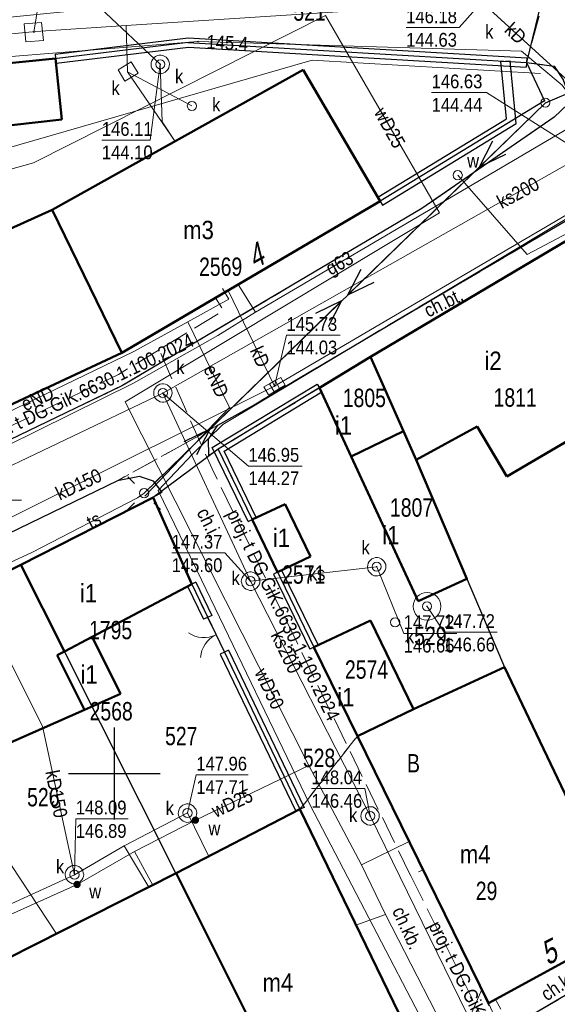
# Model space of a CAD drawing. Header units: metres. Extents: x 5552311 to 5555313, y 5709371 to 5712599.
# Tile 21 of 71: x 5554445 to 5554474, y 5710587 to 5710641. Entities that reach past the tile are written whole.
import ezdxf
from ezdxf.enums import TextEntityAlignment as Align

# ---------------------------------------------------------------- set-up
doc = ezdxf.new("R2010")
doc.units = ezdxf.units.M
doc.header["$MEASUREMENT"] = 0
for name, pattern in [('1.0_0.5', [1.5, 1, -0.5]), ('1.5_0.5', [2, 1.5, -0.5]), ('otob_500', [0]), ('suep_nn_500', [0])]:
    doc.linetypes.add(name, pattern=pattern)
doc.layers.get('0').update_dxf_attribs({"color": 2, "linetype": 'CONTINUOUS', "lineweight": 5})
for name, color, linetype in [('203-punkt graniczny', 7, 'CONTINUOUS'), ('210-oznaczenie konturu użytku gruntowego', 60, 'CONTINUOUS'), ('211-numer działki ewidencyjnej', 7, 'CONTINUOUS'), ('218-kontur użytku gruntowego', 60, 'CONTINUOUS'), ('219-działka ewidencyjna', 7, 'CONTINUOUS'), ('238-Punkt adresowy budynku', 7, 'CONTINUOUS'), ('312-budynek ewidencyjny', 7, 'CONTINUOUS'), ('312-oznaczenie budynku ewidencyjnego', 7, 'CONTINUOUS'), ('312-oznaczenie budynku ewidencyjnego-Atr117', 7, 'CONTINUOUS'), ('brama', 7, 'CONTINUOUS'), ('chodnik', 7, 'CONTINUOUS'), ('chodnik-Atr17', 7, 'CONTINUOUS'), ('jezdnia', 7, 'CONTINUOUS'), ('kratka ściekowa', 7, 'CONTINUOUS'), ('krawężnik', 7, 'CONTINUOUS'), ('latarnia', 7, 'CONTINUOUS'), ('przewód elektroenergetyczny niskiego napięcia', 7, 'CONTINUOUS'), ('przewód elektroenergetyczny podziemny', 7, 'CONTINUOUS'), ('przewód elektroenergetyczny podziemny-Atr1', 7, 'CONTINUOUS'), ('przewód gazowy', 7, 'CONTINUOUS'), ('przewód gazowy-Atr1', 7, 'CONTINUOUS'), ('przewód kanalizacyjny', 7, 'CONTINUOUS'), ('przewód kanalizacyjny-Atr1', 7, 'CONTINUOUS'), ('przewód telekomunikacyjny podziemny', 7, 'CONTINUOUS'), ('przewód telekomunikacyjny podziemny - ob. projektowany', 7, 'CONTINUOUS'), ('przewód telekomunikacyjny podziemny - ob. projektowany-Atr1', 7, 'CONTINUOUS'), ('przewód telekomunikacyjny podziemny-Atr1', 7, 'CONTINUOUS'), ('przewód wodociągowy', 7, 'CONTINUOUS'), ('przewód wodociągowy-Atr1', 7, 'CONTINUOUS'), ('rzedna', 7, 'CONTINUOUS'), ('rzedna-Atr2', 7, 'CONTINUOUS'), ('rzedna-Atr3', 7, 'CONTINUOUS'), ('studnia kanalizacyjna', 7, 'CONTINUOUS'), ('studnia zwykła', 7, 'CONTINUOUS'), ('słup przewodów napowietrznych', 7, 'CONTINUOUS'), ('Wstawianie ramki sekcyjnej z opisem', 7, 'CONTINUOUS'), ('właz do komory lub kanału', 7, 'CONTINUOUS'), ('właz do komory lub kanału - okrągły', 7, 'CONTINUOUS'), ('właz do komory lub kanału - okrągły-Atr17', 7, 'CONTINUOUS'), ('właz do komory lub kanału-Atr17', 7, 'CONTINUOUS'), ('zasuwa lub zawór', 7, 'CONTINUOUS'), ('zasuwa lub zawór-Atr17', 7, 'CONTINUOUS'), ('ściana oporowa (linia)', 7, 'CONTINUOUS')]:
    doc.layers.add(name, color=color, linetype=linetype)
doc.styles.get("Standard").update_dxf_attribs({"font": 'Working1250', "width": 0.75})
doc.linetypes.add('otdn_500', pattern='A,5,0,[21,ksztalty.shx,S=0.5,R=0,X=0,Y=0]', length=5)

# ---------------------------------------------------------------- blocks, each defined once
blk = doc.blocks.new('203')
at = {"linetype": 'Continuous', "lineweight": 0}
h = blk.add_hatch(color=94, dxfattribs=at)
edge = h.paths.add_edge_path()
edge.add_arc((0, 0), 0.045, 0, 360)
blk = doc.blocks.new('US22')
at = {"color": 0, "linetype": 'Continuous', "lineweight": 13}
blk.add_circle((0, 0), 0.25, dxfattribs=at)
blk = doc.blocks.new('US15')
at = {"color": 0, "linetype": 'Continuous', "lineweight": 13}
blk.add_circle((0, 0), 0.25, dxfattribs=at)
blk = doc.blocks.new('SUEP1')
at = {"color": 0, "linetype": 'Continuous'}
for p, q in [((0, 0), (5, 0)), ((5, 0), (3.5, 0.5)), ((5, 0), (3.5, -0.5)), ((5, 0), (15, 0)), ((15, 0), (13.5, 0.5)), ((15, 0), (13.5, -0.5))]:
    blk.add_line(p, q, dxfattribs=at)
blk = doc.blocks.new('PW01')
at = {"linetype": 'Continuous', "lineweight": 13}
h = blk.add_hatch(color=0, dxfattribs=at)
edge = h.paths.add_edge_path()
edge.add_arc((0, 0), 0.045, 0, 360)
blk = doc.blocks.new('OK02')
at = {"color": 0, "linetype": 'Continuous', "lineweight": 0}
for centre, start, end in [((-1.5, 0), 0, 60), ((1.5, 0), 120, 180)]:
    blk.add_arc(centre, 1.5, start, end, dxfattribs=at)
blk = doc.blocks.new('US13')
at = {"color": 0, "linetype": 'Continuous', "lineweight": 13}
for radius in [0.75, 0.25]:
    blk.add_circle((0, 0), radius, dxfattribs=at)
blk = doc.blocks.new('US05')
at = {"color": 0, "linetype": 'Continuous', "lineweight": 13}
for p, q in [((-0.525, -0.25), (-0.525, 0.25)), ((-0.525, 0.25), (-0.175, 0.25)), ((-0.175, -0.25), (-0.175, 0.25)), ((-0.175, 0.25), (0.175, 0.25)), ((0.175, -0.25), (0.175, 0.25)), ((0.175, 0.25), (0.525, 0.25)), ((0.525, -0.25), (0.525, 0.25)), ((-0.525, -0.25), (-0.175, -0.25)), ((-0.175, -0.25), (0.175, -0.25)), ((0.175, -0.25), (0.525, -0.25))]:
    blk.add_line(p, q, dxfattribs=at)
blk = doc.blocks.new('US25')
at = {"linetype": 'Continuous', "lineweight": 0}
h = blk.add_hatch(color=0, dxfattribs=at)
edge = h.paths.add_edge_path()
edge.add_arc((0, 0), 0.2, 0, 360)
blk = doc.blocks.new('SM01')
at = {"color": 0, "linetype": 'Continuous', "lineweight": 13}
for p, q in [((-0.53, 0.531), (-0.883, 0.884)), ((0.531, 0.531), (0.884, 0.884)), ((-0.53, -0.53), (-0.883, -0.883)), ((0.531, -0.53), (0.884, -0.883))]:
    blk.add_line(p, q, dxfattribs=at)
blk.add_circle((0, 0), 0.25, dxfattribs=at)
blk = doc.blocks.new('RAMKA500K')
at = {"color": 0}
for p, q in [((50, 97.5), (50, 102.5)), ((47.5, 100), (52.5, 100))]:
    blk.add_line(p, q, dxfattribs=at)

msp = doc.modelspace()

# ---------------------------------------------------------------- linework, layer by layer
at = {"layer": '218-kontur użytku gruntowego', "linetype": 'Continuous', "lineweight": 9, "flags": 128}
for points in [[(5554454.02, 5710639.79), (5554446.74, 5710638.9)], [(5554446.74, 5710638.9), (5554454.02, 5710639.79)], [(5554472.43, 5710638.71), (5554454.02, 5710639.79)], [(5554454.02, 5710639.79), (5554472.43, 5710638.71)], [(5554446.74, 5710638.9), (5554436.36, 5710637.88)], [(5554436.36, 5710637.88), (5554446.74, 5710638.9)], [(5554473.42, 5710636.62), (5554472.43, 5710638.71)], [(5554472.43, 5710638.71), (5554473.42, 5710636.62)], [(5554464.47, 5710631.16), (5554473.42, 5710636.62)], [(5554473.42, 5710636.62), (5554464.47, 5710631.16)], [(5554450.41, 5710622.9), (5554464.47, 5710631.16)], [(5554464.47, 5710631.16), (5554450.41, 5710622.9)], [(5554476.1, 5710629.88), (5554463.94, 5710622.68)], [(5554463.94, 5710622.68), (5554476.1, 5710629.88)], [(5554431.61, 5710614.12), (5554450.41, 5710622.9)], [(5554450.41, 5710622.9), (5554431.61, 5710614.12)], [(5554463.94, 5710622.68), (5554455.65, 5710617.65)], [(5554455.65, 5710617.65), (5554463.94, 5710622.68)], [(5554466.42, 5710617.08), (5554463.94, 5710622.68)], [(5554463.94, 5710622.68), (5554466.42, 5710617.08)], [(5554455.65, 5710617.65), (5554460.86, 5710606.87)], [(5554460.86, 5710606.87), (5554455.65, 5710617.65)], [(5554471.23, 5710605.79), (5554466.42, 5710617.08)], [(5554466.42, 5710617.08), (5554471.23, 5710605.79)], [(5554452.11, 5710615.02), (5554444.91, 5710611.36)], [(5554444.91, 5710611.36), (5554452.11, 5710615.02)], [(5554454.21, 5710610.31), (5554452.11, 5710615.02)], [(5554452.11, 5710615.02), (5554454.21, 5710610.31)], [(5554444.91, 5710611.36), (5554438.07, 5710607.99)], [(5554438.07, 5710607.99), (5554444.91, 5710611.36)], [(5554460.1, 5710598.05), (5554454.21, 5710610.31)], [(5554454.21, 5710610.31), (5554460.1, 5710598.05)], [(5554460.86, 5710606.87), (5554470.36, 5710587.49)], [(5554470.36, 5710587.49), (5554460.86, 5710606.87)], [(5554477.98, 5710591.66), (5554471.23, 5710605.79)], [(5554471.23, 5710605.79), (5554477.98, 5710591.66)], [(5554466.39, 5710585.08), (5554460.1, 5710598.05)], [(5554460.1, 5710598.05), (5554466.39, 5710585.08)], [(5554470.36, 5710587.49), (5554477.98, 5710591.66)], [(5554477.98, 5710591.66), (5554470.36, 5710587.49)]]:
    msp.add_lwpolyline(points, dxfattribs=at)
at = {"layer": '219-działka ewidencyjna', "color": 94, "linetype": 'Continuous', "lineweight": 30, "flags": 128}
for points in [[(5554473.4, 5710642.68), (5554472.43, 5710638.71)], [(5554454.02, 5710639.79), (5554446.74, 5710638.9)], [(5554454.02, 5710639.79), (5554472.43, 5710638.71)], [(5554446.74, 5710638.9), (5554436.36, 5710637.88)], [(5554472.43, 5710638.71), (5554473.42, 5710636.62)], [(5554473.42, 5710636.62), (5554464.47, 5710631.16)], [(5554464.47, 5710631.16), (5554450.41, 5710622.9)], [(5554476.1, 5710629.88), (5554463.94, 5710622.68)], [(5554450.41, 5710622.9), (5554431.61, 5710614.12)], [(5554463.94, 5710622.68), (5554455.65, 5710617.65)], [(5554463.94, 5710622.68), (5554466.42, 5710617.08)], [(5554455.65, 5710617.65), (5554452.11, 5710615.02)], [(5554455.65, 5710617.65), (5554460.86, 5710606.87)], [(5554466.42, 5710617.08), (5554471.23, 5710605.79)], [(5554452.11, 5710615.02), (5554444.91, 5710611.36)], [(5554452.11, 5710615.02), (5554454.21, 5710610.31)], [(5554444.91, 5710611.36), (5554438.07, 5710607.99)], [(5554444.91, 5710611.36), (5554460.03, 5710581.25)], [(5554454.21, 5710610.31), (5554460.1, 5710598.05)], [(5554460.86, 5710606.87), (5554470.36, 5710587.49)], [(5554471.23, 5710605.79), (5554477.98, 5710591.66)], [(5554460.1, 5710598.05), (5554466.39, 5710585.08)], [(5554477.98, 5710591.66), (5554470.36, 5710587.49)], [(5554470.36, 5710587.49), (5554470.37, 5710587.38)]]:
    msp.add_lwpolyline(points, dxfattribs=at)
at = {"layer": '312-budynek ewidencyjny', "color": 8, "linetype": 'Continuous', "lineweight": 50, "flags": 128}
for points in [[(5554436.36, 5710637.88), (5554446.8, 5710638.92)], [(5554446.8, 5710638.92), (5554447.14, 5710635.6)], [(5554446.62, 5710630.68), (5554460.28, 5710638.31)], [(5554460.28, 5710638.31), (5554464.47, 5710631.16)], [(5554447.14, 5710635.6), (5554436.65, 5710634.43)], [(5554464.47, 5710631.16), (5554450.41, 5710622.9)], [(5554427.79, 5710622.17), (5554446.62, 5710630.68)], [(5554446.62, 5710630.68), (5554450.41, 5710622.9)], [(5554450.41, 5710622.9), (5554446.62, 5710630.68)], [(5554463.94, 5710622.68), (5554476.1, 5710629.88)], [(5554450.41, 5710622.9), (5554431.61, 5710614.12)], [(5554461.16, 5710620.99), (5554463.94, 5710622.68)], [(5554463.94, 5710622.68), (5554465.74, 5710618.63)], [(5554465.74, 5710618.63), (5554463.94, 5710622.68)], [(5554462.88, 5710617.26), (5554461.16, 5710620.99)], [(5554465.74, 5710618.63), (5554462.88, 5710617.26)], [(5554462.88, 5710617.26), (5554465.74, 5710618.63)], [(5554465.74, 5710618.63), (5554466.42, 5710617.08)], [(5554466.42, 5710617.08), (5554465.74, 5710618.63)], [(5554469.74, 5710618.89), (5554466.42, 5710617.08)], [(5554471.37, 5710616.17), (5554469.74, 5710618.89)], [(5554475.67, 5710618.69), (5554471.37, 5710616.17)], [(5554466.53, 5710609.39), (5554462.88, 5710617.26)], [(5554466.42, 5710617.08), (5554469.18, 5710610.59)], [(5554444.91, 5710611.36), (5554452.11, 5710615.02)], [(5554452.11, 5710615.02), (5554454.21, 5710610.31)], [(5554457.5, 5710613.82), (5554459.29, 5710614.67)], [(5554459.29, 5710614.67), (5554460.67, 5710611.82)], [(5554458.88, 5710610.96), (5554457.5, 5710613.82)], [(5554460.67, 5710611.82), (5554458.88, 5710610.96)], [(5554438.07, 5710607.99), (5554444.91, 5710611.36)], [(5554444.91, 5710611.36), (5554447.28, 5710606.65)], [(5554447.28, 5710606.65), (5554444.91, 5710611.36)], [(5554469.18, 5710610.59), (5554466.53, 5710609.39)], [(5554454.21, 5710610.31), (5554448.79, 5710607.44)], [(5554460.86, 5710606.87), (5554463.94, 5710608.33)], [(5554463.94, 5710608.33), (5554466.29, 5710603.51)], [(5554448.79, 5710607.44), (5554447.28, 5710606.65)], [(5554447.28, 5710606.65), (5554448.79, 5710607.44)], [(5554448.79, 5710607.44), (5554450.34, 5710604.34)], [(5554447.28, 5710606.65), (5554446.89, 5710606.44)], [(5554446.89, 5710606.44), (5554447.28, 5710606.65)], [(5554463.23, 5710602.03), (5554460.86, 5710606.87)], [(5554446.89, 5710606.44), (5554448.37, 5710603.47)], [(5554448.37, 5710603.47), (5554446.89, 5710606.44)], [(5554466.29, 5710603.51), (5554471.23, 5710605.79)], [(5554471.23, 5710605.79), (5554477.98, 5710591.66)], [(5554450.34, 5710604.34), (5554448.37, 5710603.47)], [(5554448.37, 5710603.47), (5554434.81, 5710597.48)], [(5554463.23, 5710602.03), (5554466.29, 5710603.51)], [(5554466.29, 5710603.51), (5554463.23, 5710602.03)], [(5554470.36, 5710587.49), (5554463.23, 5710602.03)], [(5554453.37, 5710594.57), (5554460.1, 5710598.05)], [(5554460.1, 5710598.05), (5554466.39, 5710585.08)], [(5554439.54, 5710587.58), (5554453.37, 5710594.57)], [(5554453.37, 5710594.57), (5554460.03, 5710581.25)], [(5554460.03, 5710581.25), (5554453.37, 5710594.57)], [(5554477.98, 5710591.66), (5554470.36, 5710587.49)]]:
    msp.add_lwpolyline(points, dxfattribs=at)
at = {"layer": 'brama', "color": 8, "linetype": 'otob_500', "lineweight": 18, "flags": 128}
msp.add_lwpolyline([(5554455.99, 5710606.6), (5554455.07, 5710608.5)], dxfattribs=at)
at = {"layer": 'chodnik', "color": 8, "linetype": '1.0_0.5', "lineweight": 18, "flags": 128}
for points in [[(5554455.14, 5710617.32), (5554455.65, 5710617.65), (5554463.94, 5710622.68), (5554476.1, 5710629.88), (5554489.68, 5710635.99), (5554495.2, 5710638.19), (5554496.02, 5710638.61), (5554509.49, 5710630.16), (5554513.5, 5710626.07), (5554526.47, 5710613.03), (5554527.96, 5710614.63), (5554515.02, 5710627.26), (5554510.13, 5710631.35), (5554499.52, 5710638.82), (5554497.4, 5710639.85), (5554495.36, 5710640.22), (5554493.53, 5710640.11), (5554490.93, 5710638.9), (5554480.55, 5710633.59), (5554457.51, 5710620.02), (5554455.64, 5710618.96), (5554455.12, 5710618.2)], [(5554450.17, 5710615.94), (5554451.37, 5710616.17), (5554452.13, 5710615.92), (5554452.61, 5710615.32), (5554452.11, 5710615.02), (5554454.21, 5710610.31), (5554455.07, 5710608.5), (5554455.99, 5710606.6), (5554460.1, 5710598.05), (5554463.23, 5710602.03), (5554460.86, 5710606.87), (5554458.88, 5710610.96), (5554457.5, 5710613.82), (5554455.65, 5710617.65), (5554455.14, 5710617.32), (5554455.12, 5710618.2), (5554455.64, 5710618.96)], [(5554429.47, 5710584.39), (5554430.99, 5710584.95), (5554421.86, 5710597.62), (5554422.73, 5710598.15), (5554425.63, 5710598.52), (5554423.44, 5710601.49), (5554425.26, 5710602.5), (5554431.17, 5710605.11), (5554438.07, 5710607.99), (5554444.91, 5710611.36), (5554452.11, 5710615.02), (5554452.61, 5710615.32), (5554452.13, 5710615.92), (5554451.37, 5710616.17), (5554450.17, 5710615.94), (5554426.32, 5710604.38), (5554420.54, 5710601.39), (5554419.68, 5710600.26), (5554419.6, 5710598.38), (5554420.55, 5710596.74)], [(5554467.38, 5710583.62), (5554471.1, 5710585.89), (5554470.37, 5710587.38), (5554463.23, 5710602.03), (5554460.1, 5710598.05), (5554466.39, 5710585.08)], [(5554470.36, 5710587.49), (5554471.1, 5710585.89), (5554478.81, 5710590.41), (5554477.98, 5710591.66)]]:
    msp.add_lwpolyline(points, close=True, dxfattribs=at)
at = {"layer": 'jezdnia', "color": 8, "linetype": '1.5_0.5', "lineweight": 18, "flags": 128}
for points in [[(5554552.05, 5710711.22), (5554552.63, 5710709.3), (5554552.53, 5710707.06), (5554552.16, 5710705.41), (5554551.51, 5710704.05), (5554550.31, 5710702.54), (5554547.38, 5710699.78), (5554530.25, 5710683.47), (5554518.24, 5710671.52), (5554515.19, 5710668.72), (5554512.43, 5710666.27), (5554509.44, 5710663.6), (5554503.12, 5710658.09), (5554494.7, 5710651.01), (5554489.25, 5710646.55), (5554488.04, 5710645.72), (5554487.11, 5710645.3), (5554485.69, 5710644.79), (5554478.94, 5710642.57), (5554477.43, 5710642.29), (5554475.08, 5710642.25), (5554473.42, 5710642.28), (5554472.43, 5710638.71), (5554473.93, 5710638.51), (5554474.43, 5710637.77), (5554474.72, 5710636.97), (5554474.66, 5710636.42), (5554473.93, 5710635.73), (5554466.73, 5710630.76), (5554450.45, 5710621.12), (5554425.4, 5710609.05), (5554418.6, 5710605.89), (5554417.15, 5710605.26), (5554415.76, 5710605.21), (5554414.27, 5710606.27), (5554419.6, 5710598.38), (5554419.68, 5710600.26), (5554420.54, 5710601.39), (5554426.32, 5710604.38), (5554450.17, 5710615.94), (5554455.64, 5710618.96), (5554457.51, 5710620.02), (5554470.33, 5710627.61), (5554480.55, 5710633.59), (5554490.93, 5710638.9), (5554493.53, 5710640.11), (5554500.28, 5710648.12), (5554500.93, 5710648.88), (5554511.72, 5710657.89), (5554514.76, 5710660.52), (5554517.05, 5710662.45), (5554519.99, 5710665.18), (5554525.09, 5710670.03), (5554526.61, 5710671.37), (5554527.35, 5710672.08), (5554528.16, 5710672.64), (5554535.47, 5710679.96), (5554536.25, 5710680.82), (5554537.58, 5710682.07), (5554542.1, 5710686.33), (5554551.5, 5710695.18), (5554553.01, 5710696.3), (5554554.52, 5710697.03), (5554556.44, 5710697.5), (5554558.78, 5710696.84), (5554560.73, 5710695.29)], [(5554445.95, 5710561.98), (5554446.22, 5710562.71), (5554447.06, 5710563.53), (5554467.03, 5710576.39), (5554469.49, 5710578.02), (5554478.11, 5710583.72), (5554479.02, 5710584.18), (5554480, 5710584.44), (5554481, 5710584.5), (5554482.06, 5710584.33), (5554483.01, 5710583.96), (5554483.8, 5710583.33), (5554484.3, 5710582.62), (5554486.11, 5710578.27), (5554490.54, 5710580.29), (5554488.04, 5710585.42), (5554487.17, 5710586.64), (5554486.27, 5710587.79), (5554485.11, 5710588.86), (5554483.76, 5710589.83), (5554482.84, 5710590.24), (5554481.87, 5710590.54), (5554480.88, 5710590.71), (5554479.86, 5710590.64), (5554478.8, 5710590.41), (5554471.11, 5710585.9), (5554442.5, 5710568.43), (5554441.78, 5710568.52), (5554441.22, 5710568.77)]]:
    msp.add_lwpolyline(points, close=True, dxfattribs=at)
at = {"layer": 'krawężnik', "color": 8, "linetype": 'Continuous', "lineweight": 25, "flags": 128}
for points in [[(5554455.14, 5710617.32), (5554455.12, 5710618.2), (5554455.64, 5710618.96), (5554457.51, 5710620.02), (5554470.33, 5710627.61), (5554480.55, 5710633.59), (5554490.93, 5710638.9), (5554493.53, 5710640.11), (5554495.36, 5710640.22), (5554497.4, 5710639.85), (5554499.52, 5710638.82), (5554503.8, 5710635.81), (5554510.13, 5710631.35), (5554515.02, 5710627.26), (5554527.96, 5710614.63)], [(5554472.43, 5710638.71), (5554473.93, 5710638.51), (5554474.43, 5710637.77), (5554474.72, 5710636.97), (5554474.66, 5710636.42), (5554473.93, 5710635.73), (5554466.73, 5710630.76), (5554450.45, 5710621.12), (5554425.4, 5710609.05), (5554418.6, 5710605.89), (5554417.15, 5710605.26), (5554415.76, 5710605.21), (5554414.27, 5710606.27), (5554412.85, 5710607.28), (5554397.95, 5710627.83), (5554396.98, 5710629.38), (5554396.78, 5710630.42), (5554397.44, 5710631.31), (5554400.44, 5710632.27)], [(5554452.61, 5710615.32), (5554452.13, 5710615.92), (5554451.37, 5710616.17), (5554450.17, 5710615.94), (5554426.32, 5710604.38), (5554420.54, 5710601.39), (5554419.68, 5710600.26), (5554419.6, 5710598.38), (5554420.55, 5710596.74), (5554429.47, 5710584.39)], [(5554485.11, 5710588.86), (5554483.76, 5710589.83), (5554482.84, 5710590.24), (5554481.87, 5710590.54), (5554480.88, 5710590.71), (5554479.86, 5710590.64), (5554478.8, 5710590.41), (5554471.11, 5710585.9), (5554442.5, 5710568.43), (5554441.78, 5710568.52), (5554441.22, 5710568.77), (5554439.96, 5710569.88)]]:
    msp.add_lwpolyline(points, dxfattribs=at)
at = {"layer": 'przewód elektroenergetyczny niskiego napięcia', "color": 1, "linetype": 'suep_nn_500', "lineweight": 18, "flags": 128}
for points in [[(5554473.46, 5710636.52), (5554502.59, 5710648.91)], [(5554451.62, 5710615.26), (5554473.46, 5710636.52)]]:
    msp.add_lwpolyline(points, dxfattribs=at)
at = {"layer": 'przewód elektroenergetyczny podziemny', "color": 1, "linetype": 'Continuous', "lineweight": 18, "flags": 128}
for points in [[(5554530.65, 5710671.55), (5554500.98, 5710648.51), (5554494.46, 5710639.26), (5554478.56, 5710631.87), (5554474.37, 5710637.47), (5554472.16, 5710639.32), (5554454.55, 5710639.85), (5554436.48, 5710638.4), (5554421.46, 5710637.45), (5554399.02, 5710633.03), (5554394.66, 5710637.51), (5554388.71, 5710642.51), (5554381.93, 5710636.93), (5554358.42, 5710667.49), (5554395.08, 5710691.67), (5554394, 5710693.59), (5554393.59, 5710693.48)], [(5554473.2, 5710638.11), (5554460.77, 5710638.83), (5554443.86, 5710633.95), (5554429.96, 5710629.28)], [(5554396.74, 5710637.56), (5554398.91, 5710631.7), (5554413.79, 5710611.76), (5554417.91, 5710606.97), (5554420.9, 5710601.33), (5554425.41, 5710594.62), (5554440.73, 5710570.16), (5554441.76, 5710569.31), (5554444.92, 5710571.7), (5554445.59, 5710571.37), (5554447.05, 5710571.93), (5554466.29, 5710583.95), (5554467.82, 5710585.54), (5554469.46, 5710586.99), (5554470, 5710588.24)], [(5554454, 5710624.58), (5554456.23, 5710625.82), (5554455.89, 5710626.41)], [(5554417.91, 5710606.97), (5554451.06, 5710622.98), (5554454, 5710624.58)], [(5554454, 5710624.58), (5554456.27, 5710619.93), (5554451.65, 5710615.1)], [(5554440.96, 5710600.2), (5554446.85, 5710591.28)]]:
    msp.add_lwpolyline(points, dxfattribs=at)
at = {"layer": 'przewód gazowy', "color": 40, "linetype": 'Continuous', "lineweight": 18, "flags": 128}
for points in [[(5554486.45, 5710644.06), (5554480.09, 5710640.63), (5554479.35, 5710637.86), (5554467.72, 5710631.02), (5554457.69, 5710625.12), (5554455.64, 5710623.84), (5554451.05, 5710621.25), (5554437.2, 5710614.4), (5554422.27, 5710607.31), (5554419.93, 5710606.21), (5554416.65, 5710602.98)], [(5554456.74, 5710626.62), (5554457.69, 5710625.12)]]:
    msp.add_lwpolyline(points, dxfattribs=at)
at = {"layer": 'przewód kanalizacyjny', "color": 34, "linetype": 'Continuous', "lineweight": 18, "flags": 128}
for points in [[(5554403.43, 5710635.81), (5554421.1, 5710605.89), (5554436.67, 5710613.08), (5554452.64, 5710620.71), (5554475.58, 5710633.69), (5554493.24, 5710644.62), (5554505.33, 5710636.12), (5554511.32, 5710631.05), (5554532.54, 5710615.46), (5554538.01, 5710606.53), (5554542.3, 5710598.85), (5554545.18, 5710592.28), (5554547.72, 5710585.05), (5554551.08, 5710576.4), (5554560.88, 5710550.1), (5554563.42, 5710544.78), (5554570, 5710519.72), (5554571.02, 5710502.86)], [(5554515.93, 5710629.05), (5554498.05, 5710642.9), (5554494.02, 5710642.62), (5554493.13, 5710642.63), (5554470.02, 5710641.98), (5554450.65, 5710640.72), (5554445.72, 5710640.39), (5554434.44, 5710639.3), (5554418.83, 5710637.96), (5554391.77, 5710636.28), (5554394.11, 5710633.44), (5554408.36, 5710616.21), (5554419.48, 5710601.47)], [(5554479.52, 5710633.3), (5554470.02, 5710641.98)], [(5554370.58, 5710619.9), (5554382.57, 5710631.07), (5554403.43, 5710635.81), (5554416, 5710639.07), (5554432.9, 5710640.5), (5554438.66, 5710640.62), (5554449.24, 5710641.66), (5554452.5, 5710638.61)], [(5554450.72, 5710638.2), (5554450.65, 5710640.72)], [(5554452.5, 5710638.61), (5554452.61, 5710635.48), (5554453.31, 5710634.41)], [(5554450.72, 5710638.2), (5554453.31, 5710634.41)], [(5554454.22, 5710636.34), (5554450.72, 5710638.2)], [(5554479.52, 5710633.3), (5554458.72, 5710621.09), (5554441.18, 5710612.36), (5554419.48, 5710601.47)], [(5554458.72, 5710621.09), (5554456.19, 5710626.3)], [(5554473.24, 5710578.62), (5554463.92, 5710597.69), (5554457.41, 5710610.47), (5554452.64, 5710620.71)], [(5554447.83, 5710594.49), (5554446.09, 5710602.57), (5554441.18, 5710612.36)], [(5554457.41, 5710610.47), (5554464.28, 5710611.26)], [(5554455.15, 5710595.49), (5554453.98, 5710597.85), (5554450.53, 5710596.07)], [(5554450.53, 5710596.07), (5554447.83, 5710594.49)], [(5554450.53, 5710596.07), (5554451.87, 5710593.82)], [(5554447.83, 5710594.49), (5554438.62, 5710590.28), (5554440.27, 5710587.95)]]:
    msp.add_lwpolyline(points, dxfattribs=at)
at = {"layer": 'przewód telekomunikacyjny podziemny', "color": 30, "linetype": 'Continuous', "lineweight": 18, "flags": 128}
for points in [[(5554466.17, 5710585.54), (5554467.07, 5710585.97), (5554460.64, 5710598.31), (5554454.75, 5710610.55), (5554452.39, 5710615.41), (5554454.27, 5710617.4), (5554455.91, 5710619), (5554470.13, 5710627.51), (5554474.81, 5710630.32), (5554484.43, 5710634.75), (5554493.54, 5710639.43), (5554497.33, 5710639.53), (5554497.2, 5710639.43), (5554501.93, 5710645.53), (5554500.79, 5710646.79), (5554500.97, 5710648.37), (5554501.94, 5710648.88), (5554519.53, 5710663.4)], [(5554451.62, 5710615.26), (5554451.25, 5710615.01), (5554445.5, 5710612.03), (5554439.88, 5710609.43), (5554431.8, 5710606.18), (5554420.5, 5710599.89), (5554413.04, 5710595.05), (5554418.43, 5710587.27), (5554421.85, 5710580.69), (5554423.62, 5710578.89), (5554425.07, 5710576.9), (5554428.95, 5710571.78), (5554432.09, 5710567.46), (5554439.67, 5710557.33), (5554446.17, 5710546.45), (5554449.55, 5710541.81), (5554450.74, 5710539.67), (5554440.28, 5710534.28), (5554434.87, 5710531.22), (5554426.77, 5710526.7), (5554421.99, 5710524.3), (5554412.76, 5710518.69), (5554409.67, 5710523.11), (5554408.89, 5710523.91)]]:
    msp.add_lwpolyline(points, dxfattribs=at)
at = {"layer": 'przewód telekomunikacyjny podziemny - ob. projektowany', "color": 30, "linetype": '1.5_0.5', "lineweight": 18, "flags": 128}
for points in [[(5554466.12, 5710594.45), (5554455.32, 5710616.59), (5554452.43, 5710623.07), (5554455.93, 5710625.2), (5554455.51, 5710625.9)], [(5554452.43, 5710623.07), (5554450.23, 5710621.73), (5554441.47, 5710617.54), (5554441.01, 5710618.51)], [(5554445.92, 5710572.14), (5554446.9, 5710572.45), (5554459.23, 5710580.02), (5554460.97, 5710580), (5554466.91, 5710583.78), (5554470.2, 5710586.32), (5554466.12, 5710594.45), (5554466.8, 5710594.76)], [(5554433.92, 5710564.52), (5554442.34, 5710569.24), (5554445.79, 5710570.61), (5554446.81, 5710571.3), (5554448.6, 5710572.49), (5554454.86, 5710576.18), (5554456.75, 5710577.29), (5554461.6, 5710580.24), (5554461.94, 5710580.44), (5554466.03, 5710583.31), (5554471.26, 5710586.77), (5554470.75, 5710587.7)]]:
    msp.add_lwpolyline(points, dxfattribs=at)
at = {"layer": 'przewód wodociągowy', "color": 5, "linetype": 'Continuous', "lineweight": 18, "flags": 128}
for points in [[(5554440.01, 5710631.68), (5554445.59, 5710633.25), (5554461.49, 5710641.27)], [(5554461.49, 5710641.27), (5554467.7, 5710630.53)], [(5554468.69, 5710632.57), (5554472.46, 5710628.26), (5554492.19, 5710638.67), (5554495.71, 5710639.34), (5554499.63, 5710637.83), (5554515.94, 5710625.59), (5554524.67, 5710616.86), (5554538.15, 5710629.14)], [(5554467.7, 5710630.53), (5554450.58, 5710620.23), (5554460.59, 5710600.44), (5554463.45, 5710595.03), (5554464.76, 5710592.33), (5554468.87, 5710584.3), (5554469.19, 5710570.16), (5554473.83, 5710557.02), (5554476.21, 5710558)], [(5554437.87, 5710585.76), (5554437.92, 5710589.44), (5554439.42, 5710590.11), (5554447.97, 5710593.96), (5554451.1, 5710595.75), (5554454.41, 5710597.46), (5554460.59, 5710600.44)], [(5554463.45, 5710595.03), (5554466.04, 5710596.3)], [(5554451.1, 5710595.75), (5554452.09, 5710593.92)], [(5554464.76, 5710592.33), (5554463.15, 5710591.74)]]:
    msp.add_lwpolyline(points, dxfattribs=at)
at = {"layer": 'rzedna-Atr2', "color": 8, "lineweight": 5, "flags": 128}
for points in [[(5554445.62, 5710640.36), (5554446.22, 5710644.06), (5554449.132, 5710644.06)], [(5554469.96, 5710641.96), (5554468.77, 5710640.61), (5554465.884, 5710640.61)], [(5554452.5, 5710638.61), (5554451.94, 5710634.48), (5554449.32, 5710634.48)], [(5554475.58, 5710633.69), (5554470.25, 5710637.07), (5554467.269, 5710637.07)], [(5554458.72, 5710621.09), (5554459.37, 5710623.86), (5554462.282, 5710623.86)], [(5554452.64, 5710620.71), (5554457.3, 5710616.74), (5554460.223, 5710616.74)], [(5554441.32, 5710610.73), (5554442.06, 5710614.88), (5554444.951, 5710614.88)], [(5554457.41, 5710610.47), (5554456.01, 5710612.01), (5554453.119, 5710612.01)], [(5554464.28, 5710611.26), (5554465.75, 5710607.63), (5554468.635, 5710607.63)], [(5554467.02, 5710609.1), (5554467.95, 5710607.69), (5554470.835, 5710607.69)], [(5554453.98, 5710597.85), (5554454.46, 5710599.93), (5554457.282, 5710599.93)], [(5554463.92, 5710597.69), (5554463.64, 5710599.18), (5554460.728, 5710599.18)], [(5554447.83, 5710594.49), (5554447.9, 5710597.54), (5554450.748, 5710597.54)]]:
    msp.add_lwpolyline(points, dxfattribs=at)
at = {"layer": 'studnia kanalizacyjna', "color": 34, "linetype": 'Continuous', "lineweight": 18, "flags": 128}
for points in [[(5554453, 5710638.62), (5554452.99, 5710638.52), (5554452.96, 5710638.42), (5554452.91, 5710638.33), (5554452.84, 5710638.25), (5554452.76, 5710638.18), (5554452.66, 5710638.13), (5554452.56, 5710638.11), (5554452.46, 5710638.11), (5554452.36, 5710638.12), (5554452.26, 5710638.17), (5554452.18, 5710638.23), (5554452.11, 5710638.31), (5554452.04, 5710638.4), (5554452.01, 5710638.5), (5554452, 5710638.6), (5554452.01, 5710638.7), (5554452.03, 5710638.8), (5554452.09, 5710638.89), (5554452.16, 5710638.97), (5554452.24, 5710639.03), (5554452.34, 5710639.08), (5554452.44, 5710639.11), (5554452.54, 5710639.11), (5554452.64, 5710639.09), (5554452.74, 5710639.04), (5554452.82, 5710638.99), (5554452.89, 5710638.91), (5554452.95, 5710638.82), (5554452.99, 5710638.72)], [(5554453.14, 5710620.73), (5554453.13, 5710620.63), (5554453.1, 5710620.52), (5554453.04, 5710620.43), (5554452.98, 5710620.35), (5554452.9, 5710620.29), (5554452.8, 5710620.24), (5554452.7, 5710620.22), (5554452.6, 5710620.21), (5554452.5, 5710620.23), (5554452.4, 5710620.28), (5554452.32, 5710620.34), (5554452.24, 5710620.41), (5554452.18, 5710620.5), (5554452.15, 5710620.6), (5554452.14, 5710620.7), (5554452.15, 5710620.8), (5554452.17, 5710620.9), (5554452.23, 5710620.99), (5554452.3, 5710621.08), (5554452.38, 5710621.14), (5554452.48, 5710621.19), (5554452.58, 5710621.21), (5554452.68, 5710621.22), (5554452.78, 5710621.2), (5554452.88, 5710621.15), (5554452.96, 5710621.09), (5554453.03, 5710621.01), (5554453.09, 5710620.92), (5554453.13, 5710620.83)], [(5554464.78, 5710611.27), (5554464.77, 5710611.17), (5554464.74, 5710611.07), (5554464.69, 5710610.98), (5554464.62, 5710610.89), (5554464.54, 5710610.83), (5554464.44, 5710610.78), (5554464.34, 5710610.76), (5554464.24, 5710610.76), (5554464.14, 5710610.77), (5554464.04, 5710610.82), (5554463.96, 5710610.88), (5554463.89, 5710610.96), (5554463.82, 5710611.05), (5554463.79, 5710611.15), (5554463.78, 5710611.25), (5554463.79, 5710611.35), (5554463.81, 5710611.45), (5554463.87, 5710611.54), (5554463.94, 5710611.62), (5554464.02, 5710611.68), (5554464.12, 5710611.73), (5554464.22, 5710611.76), (5554464.32, 5710611.76), (5554464.42, 5710611.74), (5554464.52, 5710611.69), (5554464.6, 5710611.63), (5554464.67, 5710611.56), (5554464.73, 5710611.47), (5554464.77, 5710611.37)], [(5554457.88, 5710610.28), (5554457.82, 5710610.19), (5554457.75, 5710610.11), (5554457.67, 5710610.04), (5554457.58, 5710609.99), (5554457.48, 5710609.97), (5554457.38, 5710609.97), (5554457.28, 5710609.99), (5554457.17, 5710610.03), (5554457.09, 5710610.09), (5554457.02, 5710610.17), (5554456.96, 5710610.26), (5554456.93, 5710610.36), (5554456.91, 5710610.46), (5554456.92, 5710610.56), (5554456.95, 5710610.66), (5554457.01, 5710610.75), (5554457.08, 5710610.83), (5554457.15, 5710610.89), (5554457.25, 5710610.95), (5554457.35, 5710610.97), (5554457.45, 5710610.97), (5554457.55, 5710610.95), (5554457.65, 5710610.9), (5554457.74, 5710610.85), (5554457.81, 5710610.77), (5554457.87, 5710610.68), (5554457.9, 5710610.58), (5554457.91, 5710610.48), (5554457.91, 5710610.38)], [(5554454.48, 5710597.86), (5554454.47, 5710597.76), (5554454.45, 5710597.66), (5554454.39, 5710597.56), (5554454.32, 5710597.48), (5554454.24, 5710597.42), (5554454.14, 5710597.37), (5554454.04, 5710597.35), (5554453.94, 5710597.34), (5554453.84, 5710597.36), (5554453.74, 5710597.41), (5554453.66, 5710597.47), (5554453.59, 5710597.55), (5554453.53, 5710597.64), (5554453.49, 5710597.73), (5554453.48, 5710597.83), (5554453.49, 5710597.93), (5554453.52, 5710598.04), (5554453.57, 5710598.13), (5554453.64, 5710598.21), (5554453.72, 5710598.27), (5554453.82, 5710598.32), (5554453.92, 5710598.34), (5554454.02, 5710598.35), (5554454.12, 5710598.33), (5554454.22, 5710598.28), (5554454.3, 5710598.22), (5554454.37, 5710598.14), (5554454.44, 5710598.06), (5554454.47, 5710597.96)], [(5554464.42, 5710597.7), (5554464.41, 5710597.6), (5554464.38, 5710597.5), (5554464.33, 5710597.41), (5554464.26, 5710597.33), (5554464.18, 5710597.27), (5554464.08, 5710597.22), (5554463.98, 5710597.19), (5554463.88, 5710597.19), (5554463.78, 5710597.21), (5554463.68, 5710597.26), (5554463.6, 5710597.32), (5554463.53, 5710597.39), (5554463.46, 5710597.48), (5554463.43, 5710597.58), (5554463.42, 5710597.68), (5554463.43, 5710597.78), (5554463.45, 5710597.88), (5554463.51, 5710597.97), (5554463.58, 5710598.06), (5554463.66, 5710598.12), (5554463.76, 5710598.17), (5554463.86, 5710598.19), (5554463.96, 5710598.19), (5554464.06, 5710598.18), (5554464.16, 5710598.13), (5554464.24, 5710598.07), (5554464.31, 5710597.99), (5554464.37, 5710597.9), (5554464.41, 5710597.8)], [(5554448.33, 5710594.51), (5554448.32, 5710594.4), (5554448.29, 5710594.3), (5554448.23, 5710594.21), (5554448.16, 5710594.13), (5554448.09, 5710594.07), (5554447.99, 5710594.02), (5554447.89, 5710593.99), (5554447.79, 5710593.99), (5554447.69, 5710594.01), (5554447.59, 5710594.06), (5554447.5, 5710594.12), (5554447.43, 5710594.19), (5554447.37, 5710594.28), (5554447.34, 5710594.38), (5554447.33, 5710594.48), (5554447.33, 5710594.58), (5554447.36, 5710594.68), (5554447.42, 5710594.77), (5554447.49, 5710594.86), (5554447.57, 5710594.92), (5554447.66, 5710594.97), (5554447.76, 5710594.99), (5554447.86, 5710594.99), (5554447.96, 5710594.98), (5554448.07, 5710594.93), (5554448.15, 5710594.87), (5554448.22, 5710594.79), (5554448.28, 5710594.7), (5554448.31, 5710594.6)]]:
    msp.add_lwpolyline(points, close=True, dxfattribs=at)
at = {"layer": 'właz do komory lub kanału', "color": 8, "linetype": 'Continuous', "lineweight": 18, "flags": 128}
for points in [[(5554445.09, 5710640.81), (5554446.04, 5710640.89), (5554446.14, 5710639.91), (5554445.18, 5710639.83)], [(5554450.2, 5710638.31), (5554450.92, 5710638.74), (5554451.29, 5710638.13), (5554450.57, 5710637.69)]]:
    msp.add_lwpolyline(points, close=True, dxfattribs=at)
at = {"layer": 'ściana oporowa (linia)', "color": 8}
for p, q in [((5554446.77, 5710639.168), (5554454.012, 5710640.041)), ((5554454.012, 5710640.041), (5554472.445, 5710638.96)), ((5554471.346, 5710635.642), (5554471.041, 5710638.756)), ((5554464.34, 5710631.374), (5554471.346, 5710635.642)), ((5554455.326, 5710617.746), (5554461.03, 5710621.204)), ((5554457.275, 5710613.711), (5554455.326, 5710617.746)), ((5554459.105, 5710611.069), (5554461.085, 5710606.979)), ((5554454.436, 5710610.417), (5554455.296, 5710608.607)), ((5554456.215, 5710606.708), (5554460.325, 5710598.158))]:
    msp.add_line(p, q, dxfattribs=at)
at = {"layer": 'ściana oporowa (linia)', "color": 8, "linetype": 'otdn_500'}
for p, q in [((5554446.83, 5710638.672), (5554454.028, 5710639.539)), ((5554454.028, 5710639.539), (5554472.415, 5710638.46)), ((5554471.874, 5710635.378), (5554471.539, 5710638.804)), ((5554464.6, 5710630.946), (5554471.874, 5710635.378)), ((5554455.974, 5710617.554), (5554461.29, 5710620.776)), ((5554457.725, 5710613.929), (5554455.974, 5710617.554)), ((5554458.655, 5710610.851), (5554460.635, 5710606.761)), ((5554453.984, 5710610.203), (5554454.844, 5710608.393)), ((5554455.765, 5710606.492), (5554459.875, 5710597.942))]:
    msp.add_line(p, q, dxfattribs=at)
at = {"layer": 'ściana oporowa (linia)', "color": 8, "linetype": 'Continuous'}
for p, q in [((5554446.77, 5710639.168), (5554446.8, 5710638.92)), ((5554446.8, 5710638.92), (5554446.83, 5710638.672)), ((5554471.041, 5710638.756), (5554471.29, 5710638.78)), ((5554471.29, 5710638.78), (5554471.539, 5710638.804)), ((5554472.445, 5710638.96), (5554472.43, 5710638.71)), ((5554472.43, 5710638.71), (5554472.415, 5710638.46)), ((5554464.34, 5710631.374), (5554464.47, 5710631.16)), ((5554464.47, 5710631.16), (5554464.6, 5710630.946)), ((5554461.03, 5710621.204), (5554461.16, 5710620.99)), ((5554461.16, 5710620.99), (5554461.29, 5710620.776)), ((5554457.275, 5710613.711), (5554457.5, 5710613.82)), ((5554457.5, 5710613.82), (5554457.725, 5710613.929)), ((5554458.88, 5710610.96), (5554458.655, 5710610.851)), ((5554459.105, 5710611.069), (5554458.88, 5710610.96)), ((5554454.436, 5710610.417), (5554454.21, 5710610.31)), ((5554454.21, 5710610.31), (5554453.984, 5710610.203)), ((5554455.07, 5710608.5), (5554454.844, 5710608.393)), ((5554455.296, 5710608.607), (5554455.07, 5710608.5)), ((5554455.99, 5710606.6), (5554455.765, 5710606.492)), ((5554456.215, 5710606.708), (5554455.99, 5710606.6)), ((5554460.86, 5710606.87), (5554460.635, 5710606.761)), ((5554461.085, 5710606.979), (5554460.86, 5710606.87)), ((5554460.1, 5710598.05), (5554459.875, 5710597.942)), ((5554460.325, 5710598.158), (5554460.1, 5710598.05))]:
    msp.add_line(p, q, dxfattribs=at)

# ---------------------------------------------------------------- block references
at = {"layer": '203-punkt graniczny', "color": 8, "linetype": 'Continuous', "lineweight": 18}
for p in [(5554454.02, 5710639.79), (5554446.74, 5710638.9), (5554472.43, 5710638.71), (5554473.42, 5710636.62), (5554464.47, 5710631.16), (5554450.41, 5710622.9), (5554463.94, 5710622.68), (5554455.65, 5710617.65), (5554466.42, 5710617.08), (5554452.11, 5710615.02), (5554444.91, 5710611.36), (5554454.21, 5710610.31), (5554460.86, 5710606.87), (5554471.23, 5710605.79), (5554460.1, 5710598.05), (5554470.36, 5710587.49)]:
    msp.add_blockref('203', p, dxfattribs=at)
at = {"layer": 'brama', "color": 8, "linetype": 'Continuous', "lineweight": 18, "rotation": 115.837}
msp.add_blockref('OK02', (5554455.53, 5710607.55), dxfattribs=at)
at = {"layer": 'kratka ściekowa', "color": 34, "linetype": 'Continuous', "lineweight": 18, "rotation": 29.592}
msp.add_blockref('US05', (5554458.72, 5710621.09), dxfattribs=at)
at = {"layer": 'latarnia', "color": 8, "linetype": 'Continuous', "lineweight": 18}
msp.add_blockref('SM01', (5554451.62, 5710615.26), dxfattribs=at)
at = {"layer": 'przewód elektroenergetyczny niskiego napięcia', "color": 1, "linetype": 'Continuous', "lineweight": 18}
for p, rotation in [((5554473.46, 5710636.52), 23.042), ((5554473.46, 5710636.52), 224.229), ((5554451.62, 5710615.26), 44.229)]:
    msp.add_blockref('SUEP1', p, dxfattribs=dict(at, rotation=rotation))
at = {"layer": 'rzedna', "color": 34, "linetype": 'Continuous', "lineweight": 18}
for p in [(5554445.62, 5710640.36), (5554452.5, 5710638.61), (5554452.64, 5710620.71), (5554464.28, 5710611.26), (5554457.41, 5710610.47), (5554453.98, 5710597.85), (5554463.92, 5710597.69), (5554447.83, 5710594.49)]:
    msp.add_blockref('PW01', p, dxfattribs=at)
at = {"layer": 'rzedna', "color": 1, "linetype": 'Continuous', "lineweight": 18}
msp.add_blockref('PW01', (5554454.55, 5710639.85), dxfattribs=at)
at = {"layer": 'rzedna', "color": 34, "linetype": 'Continuous', "lineweight": 18, "rotation": 29.592}
msp.add_blockref('PW01', (5554458.72, 5710621.09), dxfattribs=at)
at = {"layer": 'rzedna', "color": 5, "linetype": 'Continuous', "lineweight": 18}
msp.add_blockref('PW01', (5554467.02, 5710609.1), dxfattribs=at)
at = {"layer": 'studnia zwykła', "color": 5, "linetype": 'Continuous', "lineweight": 18}
msp.add_blockref('US13', (5554467.02, 5710609.1), dxfattribs=at)
at = {"layer": 'słup przewodów napowietrznych', "color": 8, "linetype": 'Continuous', "lineweight": 18}
msp.add_blockref('US15', (5554473.46, 5710636.52), dxfattribs=at)
at = {"layer": 'Wstawianie ramki sekcyjnej z opisem', "color": 8, "linetype": 'Continuous', "lineweight": 13}
msp.add_blockref('RAMKA500K', (5554400, 5710500), dxfattribs=at)
msp.add_blockref('RAMKA500K', (5554400, 5710500), dxfattribs=at)
msp.add_blockref('RAMKA500K', (5554400, 5710500), dxfattribs=at)
msp.add_blockref('RAMKA500K', (5554400, 5710500), dxfattribs=at)
at = {"layer": 'właz do komory lub kanału - okrągły', "color": 8, "linetype": 'Continuous', "lineweight": 18}
for p in [(5554452.5, 5710638.61), (5554454.22, 5710636.34), (5554468.69, 5710632.57), (5554452.64, 5710620.71), (5554464.28, 5710611.26), (5554457.41, 5710610.47), (5554465.28, 5710608.23), (5554453.98, 5710597.85), (5554463.92, 5710597.69), (5554447.83, 5710594.49)]:
    msp.add_blockref('US22', p, dxfattribs=at)
at = {"layer": 'zasuwa lub zawór', "color": 5, "linetype": 'Continuous', "lineweight": 18}
for p in [(5554454.41, 5710597.46), (5554447.97, 5710593.96)]:
    msp.add_blockref('US25', p, dxfattribs=at)

# ---------------------------------------------------------------- texts
at = {"layer": '210-oznaczenie konturu użytku gruntowego', "linetype": 'Continuous', "lineweight": 18, "width": 0.79}
msp.add_text('B', height=1, dxfattribs=at).set_placement((5554465.93, 5710600.06))
at = {"layer": '211-numer działki ewidencyjnej', "color": 94, "linetype": 'Continuous', "lineweight": 30, "width": 0.79}
for s, p in [('521', (5554459.74, 5710640.98)), ('529', (5554466.32, 5710606.99)), ('527', (5554452.76, 5710601.54)), ('528', (5554460.26, 5710600.35)), ('526', (5554445.25, 5710598.21))]:
    msp.add_text(s, height=1, dxfattribs=at).set_placement(p)
at = {"layer": '238-Punkt adresowy budynku', "color": 8, "linetype": 'Continuous', "lineweight": 25, "oblique": 15, "width": 0.79}
for s, rotation, p in [('4', 29.095, (5554457.96, 5710627.63)), ('5', 27.416, (5554473.9, 5710589.71))]:
    msp.add_text(s, height=1.25, rotation=rotation, dxfattribs=at).set_placement(p, align=Align.CENTER)
at = {"layer": '312-oznaczenie budynku ewidencyjnego', "color": 8, "linetype": 'Continuous', "lineweight": 18, "width": 0.79}
for s, p in [('2569', (5554454.61, 5710628.09)), ('1805', (5554462.43, 5710620.95)), ('1811', (5554470.64, 5710620.97)), ('1807', (5554465, 5710614.98)), ('2571', (5554459.13, 5710611.33)), ('1795', (5554448.62, 5710608.31)), ('2574', (5554462.55, 5710606.16)), ('2568', (5554448.65, 5710603.89)), ('29', (5554469.67, 5710594.11))]:
    msp.add_text(s, height=1, dxfattribs=at).set_placement(p, align=Align.TOP_LEFT)
at = {"layer": '312-oznaczenie budynku ewidencyjnego-Atr117', "color": 8, "width": 0.9}
for s, p in [('m3', (5554454.58, 5710629.59)), ('i2', (5554470.61, 5710622.47)), ('i1', (5554462.47, 5710618.95)), ('i1', (5554459.09, 5710612.83)), ('i1', (5554465.05, 5710612.98)), ('i1', (5554448.59, 5710609.81)), ('i1', (5554448.62, 5710605.39)), ('i1', (5554462.6, 5710604.16)), ('m4', (5554469.64, 5710595.61)), ('m4', (5554458.9, 5710588.62))]:
    msp.add_text(s, height=1, dxfattribs=at).set_placement(p, align=Align.MIDDLE_CENTER)
at = {"layer": 'chodnik-Atr17', "color": 8, "width": 0.9}
for s, rotation, p in [('ch.bt.', 26.354, (5554467.09, 5710624.81)), ('ch.i.', 296.105, (5554454.46, 5710614.22)), ('ch.kb.', 294.572, (5554465.1, 5710592.53)), ('ch.kb.', 34.065, (5554473.54, 5710587.58))]:
    msp.add_text(s, height=0.75, rotation=rotation, dxfattribs=at).set_placement(p)
at = {"layer": 'przewód elektroenergetyczny podziemny-Atr1', "color": 1, "width": 0.9}
for rotation, p in [(294.682, (5554455.17, 5710622.19)), (24.462, (5554444.99, 5710620.05))]:
    msp.add_text('eND', height=0.75, rotation=rotation, dxfattribs=at).set_placement(p, align=Align.MIDDLE_LEFT)
at = {"layer": 'przewód gazowy-Atr1', "color": 40, "width": 0.9}
msp.add_text('g63', height=0.75, rotation=29.164, dxfattribs=at).set_placement((5554461.59, 5710627.42), align=Align.MIDDLE_LEFT)
at = {"layer": 'przewód kanalizacyjny-Atr1', "color": 34, "width": 0.9}
for s, rotation, p in [('kD', 316.291, (5554471.44, 5710640.68)), ('ks200', 28.188, (5554470.91, 5710631.05)), ('kD', 294.598, (5554457.7, 5710623.19)), ('kD150', 25.165, (5554446.87, 5710615.19)), ('ks', 5.232, (5554460.57, 5710610.83)), ('ks200', 295.671, (5554458.83, 5710607.7)), ('kD150', 280.82, (5554446.61, 5710600.17))]:
    msp.add_text(s, height=0.75, rotation=rotation, dxfattribs=at).set_placement(p, align=Align.MIDDLE_LEFT)
at = {"layer": 'przewód telekomunikacyjny podziemny - ob. projektowany-Atr1', "color": 30, "width": 0.9}
for rotation, p in [(25.562, (5554442.84, 5710618.19)), (296.003, (5554456.43, 5710614.32)), (296.649, (5554467.41, 5710591.89))]:
    msp.add_text('proj. t DG.GiK.6630.1.100.2024', height=0.75, rotation=rotation, dxfattribs=at).set_placement(p, align=Align.MIDDLE_LEFT)
at = {"layer": 'przewód telekomunikacyjny podziemny-Atr1', "color": 30, "width": 0.9}
msp.add_text('ts', height=0.75, rotation=27.395, dxfattribs=at).set_placement((5554448.57, 5710613.62), align=Align.MIDDLE_LEFT)
at = {"layer": 'przewód wodociągowy-Atr1', "color": 5, "width": 0.9}
for s, rotation, p in [('wD25', 298.713, (5554464.44, 5710636.17)), ('wD50', 295.536, (5554457.95, 5710605.66)), ('wD25', 24.437, (5554455.36, 5710597.92))]:
    msp.add_text(s, height=0.75, rotation=rotation, dxfattribs=at).set_placement(p, align=Align.MIDDLE_LEFT)
at = {"layer": 'rzedna-Atr2', "color": 34, "lineweight": 5, "width": 0.9}
for s, p in [('146.18', (5554465.884, 5710640.618)), ('146.63', (5554467.269, 5710637.078)), ('146.11', (5554449.32, 5710634.488)), ('145.73', (5554459.37, 5710623.868)), ('146.95', (5554457.3, 5710616.748)), ('147.37', (5554453.119, 5710612.018)), ('147.72', (5554465.75, 5710607.638)), ('147.96', (5554454.46, 5710599.938)), ('148.04', (5554460.728, 5710599.188)), ('148.09', (5554447.9, 5710597.548))]:
    msp.add_text(s, height=0.75, dxfattribs=at).set_placement(p, align=Align.BOTTOM_LEFT)
at = {"layer": 'rzedna-Atr2', "color": 1, "lineweight": 5, "width": 0.9}
msp.add_text('145.4', height=0.75, rotation=356.973, dxfattribs=at).set_placement((5554455.02, 5710639.84), align=Align.MIDDLE_LEFT)
at = {"layer": 'rzedna-Atr2', "color": 5, "lineweight": 5, "width": 0.9}
msp.add_text('147.72', height=0.75, dxfattribs=at).set_placement((5554467.95, 5710607.698), align=Align.BOTTOM_LEFT)
at = {"layer": 'rzedna-Atr3', "color": 34, "lineweight": 5, "width": 0.9}
for s, p in [('144.63', (5554465.884, 5710639.343)), ('144.44', (5554467.269, 5710635.803)), ('144.10', (5554449.32, 5710633.213)), ('144.03', (5554459.37, 5710622.593)), ('144.27', (5554457.3, 5710615.473)), ('145.60', (5554453.119, 5710610.742)), ('146.66', (5554465.75, 5710606.362)), ('147.71', (5554454.46, 5710598.662)), ('146.46', (5554460.728, 5710597.912)), ('146.89', (5554447.9, 5710596.272))]:
    msp.add_text(s, height=0.75, dxfattribs=at).set_placement(p, align=Align.BOTTOM_LEFT)
at = {"layer": 'rzedna-Atr3', "color": 5, "lineweight": 5, "width": 0.9}
msp.add_text('146.66', height=0.75, dxfattribs=at).set_placement((5554467.95, 5710606.423), align=Align.BOTTOM_LEFT)
at = {"layer": 'właz do komory lub kanału - okrągły-Atr17', "color": 8, "width": 0.9}
for s, p in [('k', (5554453.3, 5710637.58)), ('k', (5554455.32, 5710636.04)), ('w', (5554469.2, 5710632.99)), ('k', (5554453.37, 5710621.74)), ('k', (5554463.45, 5710611.93)), ('k', (5554456.38, 5710610.26)), ('k', (5554465.87, 5710607.08)), ('k', (5554452.79, 5710597.74)), ('k', (5554462.77, 5710597.36)), ('k', (5554446.82, 5710594.56))]:
    msp.add_text(s, height=0.75, dxfattribs=at).set_placement(p)
at = {"layer": 'właz do komory lub kanału-Atr17', "color": 8, "width": 0.9}
for p in [(5554470.18, 5710640.01), (5554449.84, 5710636.94)]:
    msp.add_text('k', height=0.75, dxfattribs=at).set_placement(p)
at = {"layer": 'zasuwa lub zawór-Atr17', "color": 5, "width": 0.9}
for p in [(5554455.12, 5710596.64), (5554448.63, 5710593.2)]:
    msp.add_text('w', height=0.75, dxfattribs=at).set_placement(p)

doc.saveas('drawing.dxf')
